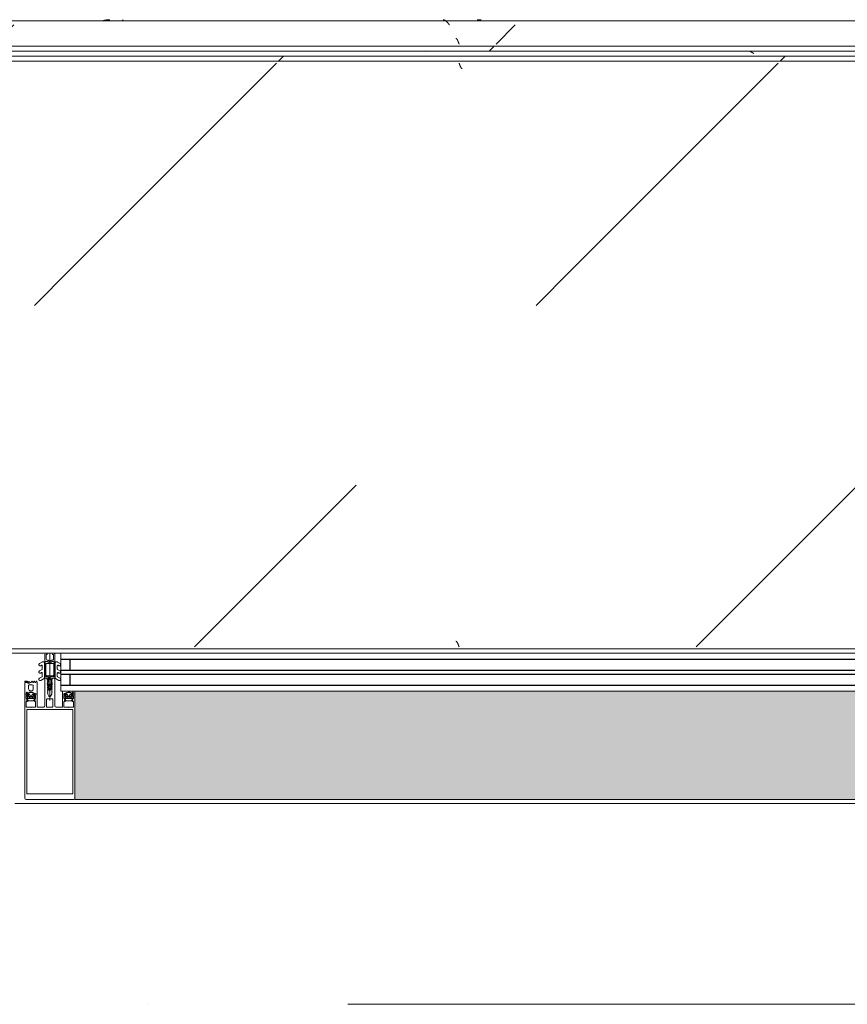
# Model space of a CAD drawing. Header units: millimetres. Extents: x -3267 to 40126, y 29201 to 102288.
# Tile 183 of 256: x 33291 to 34116, y 48319 to 49300. Entities that reach past the tile are written whole.
import ezdxf

# ---------------------------------------------------------------- set-up
doc = ezdxf.new("R2010")
doc.units = ezdxf.units.MM
doc.linetypes.add('4_ Штрихпунктир_ 10 х 2 мм', pattern=[1400, 1000, -200, 0, -200])
for name, color, linetype, lineweight in [('A-DETL-GENF-OTLN', 7, 'Continuous', 9), ('A-GLAZ-CURT-OTLN', 7, 'Continuous', 9), ('A-GLAZ-CWMG-OTLN', 7, 'Continuous', 9), ('A-WALL-____-OTLN', 7, 'Continuous', 9), ('M-EQPM-____-OTLN', 7, 'Continuous', 9), ('S-GRID-____-OTLN', 7, 'Continuous', 9)]:
    doc.layers.add(name, color=color, linetype=linetype, lineweight=lineweight)
pattern_1 = [(225, (-29160, -48450), (1e-13, -1000), [50, -1364.214]), (225, (-29160, -47950), (1e-13, -1000), [50, -1364.214]), (225, (-29660, -47950), (1e-13, -1000), [50, -1364.214]), (225, (-29874.7, -48664.64), (1e-13, -1000), [403.55, -1010.664]), (225, (-29874.7, -48164.64), (1e-13, -1000), [403.55, -1010.664]), (225, (-29374.7, -48664.64), (1e-13, -1000), [403.55, -1010.664]), (225, (-29374.7, -48164.64), (1e-13, -1000), [453.55, -960.664])]
pattern_2 = [(225, (-29960, -48450), (1e-13, -1000), [50, -1364.214]), (225, (-29960, -47950), (1e-13, -1000), [50, -1364.214]), (225, (-30460, -47950), (1e-13, -1000), [50, -1364.214]), (225, (-30674.7, -48664.64), (1e-13, -1000), [403.55, -1010.664]), (225, (-30674.7, -48164.64), (1e-13, -1000), [403.55, -1010.664]), (225, (-30174.7, -48664.64), (1e-13, -1000), [403.55, -1010.664]), (225, (-30174.7, -48164.64), (1e-13, -1000), [453.55, -960.664])]

# ---------------------------------------------------------------- blocks, each defined once
blk = doc.blocks.new('FP_162-ВКК_02_К1_З_ЭОМ_кабель_')
at = {"layer": 'M-EQPM-____-OTLN', "color": 253, "true_color": 0xaaaaaa}
for p, q in [((1600, 630.11), (0, 630.11)), ((687.39, 630.01), (687.58, 630.08)), ((687.58, 630.08), (687.78, 630.14)), ((687.78, 630.14), (687.97, 630.2)), ((687.97, 630.2), (688.17, 630.25)), ((688.17, 630.25), (688.36, 630.31)), ((688.36, 630.31), (688.56, 630.37)), ((688.56, 630.37), (688.75, 630.42)), ((688.75, 630.42), (688.95, 630.47)), ((688.95, 630.47), (689.14, 630.52)), ((689.14, 630.52), (689.33, 630.57)), ((689.33, 630.57), (689.53, 630.62)), ((689.53, 630.62), (689.72, 630.67)), ((689.72, 630.67), (689.92, 630.71)), ((689.92, 630.71), (690.11, 630.75)), ((690.11, 630.75), (690.31, 630.8)), ((690.31, 630.8), (690.5, 630.84)), ((690.5, 630.84), (690.7, 630.87)), ((690.7, 630.87), (690.89, 630.91)), ((690.89, 630.91), (691.09, 630.95)), ((691.09, 630.95), (691.28, 630.98)), ((691.28, 630.98), (691.47, 631.01)), ((691.47, 631.01), (691.67, 631.04)), ((691.67, 631.04), (691.86, 631.07)), ((691.86, 631.07), (692.06, 631.09)), ((692.06, 631.09), (692.25, 631.12)), ((692.25, 631.12), (692.45, 631.14)), ((692.45, 631.14), (692.64, 631.16)), ((692.64, 631.16), (692.84, 631.18)), ((692.84, 631.18), (693.03, 631.2)), ((693.03, 631.2), (693.22, 631.21)), ((693.22, 631.21), (693.42, 631.23)), ((693.42, 631.23), (693.61, 631.24)), ((693.61, 631.24), (693.81, 631.25)), ((693.81, 631.25), (694, 631.26)), ((694, 631.26), (694.2, 631.27)), ((694.2, 631.27), (694.39, 631.27)), ((694.39, 631.27), (694.59, 631.27)), ((694.59, 631.27), (694.78, 631.28)), ((707.24, 629.96), (707.31, 630.14)), ((707.31, 630.14), (707.39, 630.31)), ((707.39, 630.31), (707.46, 630.47)), ((707.46, 630.47), (707.53, 630.61)), ((707.53, 630.61), (707.6, 630.74)), ((707.6, 630.74), (707.67, 630.85)), ((707.67, 630.85), (707.75, 630.96)), ((707.75, 630.96), (707.82, 631.05)), ((707.82, 631.05), (707.89, 631.12)), ((707.89, 631.12), (707.96, 631.18)), ((707.96, 631.18), (708.03, 631.23)), ((708.03, 631.23), (708.11, 631.26)), ((708.11, 631.26), (708.18, 631.27)), ((1060.88, 631.22), (1061.41, 631.24)), ((1061.41, 631.24), (1061.93, 631.25)), ((1061.93, 631.25), (1062.46, 631.25)), ((1062.46, 631.25), (1062.98, 631.26)), ((1062.98, 631.26), (1063.51, 631.27)), ((1063.51, 631.27), (1064.03, 631.27)), ((1064.03, 631.27), (1064.56, 631.27)), ((1064.56, 631.27), (1065.08, 631.28))]:
    blk.add_line(p, q, dxfattribs=at)
blk = doc.blocks.new('ПР_Крышка пояса - Тип 1-V161-ВКК_02_К1_З_ЭОМ_кабель_')
at = {"layer": 'M-EQPM-____-OTLN', "true_color": 0xaaaaaa}
h = blk.add_hatch(dxfattribs=at)
h.set_pattern_fill('FP_77', color=253, style=0, pattern_type=2)
h.set_pattern_definition([(49.884, (-30960.03, -48548.16), (364.3687, -31.7445), [38.008, -418.089]), (355.02, (-30960.03, -48548.16), (-70.482, 380.541), [30.479, -335.27]), (100.494, (-30929.66, -48550.8), (293.8805, 348.7952), [32.251, -354.762]), (46.066, (-30960.03, -48447), (542.1585, -83.7385), [57.028, -627.304]), (96.663, (-30914.85, -48453.96), (474.8067, 492.817), [48.373, -532.101]), (351.22, (-30960, -48447), (474.808, 492.816), [45.716, -502.871]), (20.921, (-30909.22, -48472.28), (303.228, -203.6887), [38.08, -418.879]), (326.109, (-30909.22, -48472.28), (123.607, 366.8593), [30.441, -334.849]), (71.38, (-30883.96, -48489.25), (426.8337, 163.171), [32.26, -354.863]), (37.386, (-30960.03, -48548.16), (6.17705, 168.41407), [16.738, -313.973, 16.738, -659.14]), (37.386, (-30960.03, -48548.16), (6.17705, 168.41407), [-347.45, -323.103, 16.738, -319.299]), (7.469, (-30960.03, -48548.16), (133.6414, 199.535), [16.763, -177.28, 16.763, -435.072]), (7.469, (-30960.03, -48548.16), (133.6414, 199.535), [-210.805, -306.811, 16.763, -111.498]), (327.607, (-31073.31, -48548.16), (271.1815, -11.41097), [16.744, -110.105, 16.744, -904.182]), (327.607, (-31073.31, -48548.16), (271.1815, -11.41097), [-143.593, -379.026, 16.744, -508.412]), (317.618, (-31124.1, -48548.16), (296.2585, 50.6452), [16.733, -148.058, 16.733, -618.597]), (317.618, (-31124.1, -48548.16), (296.2585, 50.6452), [-181.523, -245.918, 16.733, -355.947])])
h.paths.add_polyline_path([(1465.41, 595), (1600, 595), (1600, 600), (0, 600), (84.49, 595), (1315.13, 595)])
h.paths.add_polyline_path([(35.28, 595), (0, 597.49), (0, 595)])
at = {"layer": 'M-EQPM-____-OTLN', "color": 253, "true_color": 0xaaaaaa}
blk.add_blockref('FP_162-ВКК_02_К1_З_ЭОМ_кабель_', (0, 0), dxfattribs=at)
blk = doc.blocks.new('АРФ_Витраж_Остекление - SI_38mm_TripGlz-5841025-ВКК_02_К1_З_ЭОМ_кабель_')
at = {"layer": 'A-GLAZ-CURT-OTLN', "color": 253, "true_color": 0xaaaaaa}
for p, q in [((-799, 0), (-799, -38)), ((-799, -38), (799, -38))]:
    blk.add_line(p, q, dxfattribs=at)
at = {"layer": 'A-GLAZ-CURT-OTLN', "color": 253, "lineweight": 25, "true_color": 0xaaaaaa}
for p, q in [((-799, -6), (799, -6)), ((-790, -6), (-790, -17)), ((-799, -17), (799, -17)), ((-799, -21), (799, -21)), ((-790, -21), (-790, -32)), ((-799, -32), (799, -32))]:
    blk.add_line(p, q, dxfattribs=at)
blk = doc.blocks.new('Rectangular Mullion - FWS-50-HI_Mull_CovCap-20mm_Mull-105mm_zoloto-5860221-ВКК_02_К1_З_ЭОМ_кабель_')
at = {"layer": 'A-GLAZ-CWMG-OTLN', "true_color": 0xf8f3e1}
blk.add_hatch(color=7, dxfattribs=at).paths.add_polyline_path([(33026.55, 48804), (33190.02, 48804), (33190.02, 48912), (31620.02, 48912), (31620.02, 48804), (32725.99, 48804)])
at = {"layer": 'A-GLAZ-CWMG-OTLN', "color": 253, "true_color": 0xaaaaaa}
blk.add_line((31620.02, 48804), (33190.02, 48804), dxfattribs=at)
blk = doc.blocks.new('Rectangular Mullion - HI_CovCap-20mm_Mull-105mm-V275-ВКК_02_К1_З_ЭОМ_кабель_')
at = {"layer": 'A-DETL-GENF-OTLN', "color": 253, "true_color": 0xaaaaaa}
for p, q in [((-25, 144.5), (-25, 130.68)), ((23.5, 146), (-23.5, 146)), ((25, 130.68), (25, 144.5)), ((-25, 136), (-25, 59.4)), ((-22.9, 135.44), (-22.9, 59.4)), ((22.9, 136), (22.9, 59.4)), ((25, 136), (25, 59.4)), ((-12.6, 53.5), (-12.6, 41.4)), ((-5, 25.5), (-5, 52.5)), ((-3.2, 46.1), (-3.2, 53.5)), ((-2.7, 54), (2.7, 54)), ((3.2, 53.5), (3.2, 46.1)), ((5, 52.5), (5, 25.5)), ((12.6, 41.4), (12.6, 53.5)), ((-22.3, 40.8), (-22.9, 40.8)), ((-22.9, 40.2), (-21.62, 40.2)), ((-21.76, 44.51), (-22.58, 43.54)), ((-22.27, 39.59), (-22.55, 39.1)), ((-22.24, 46.35), (-21.18, 47.41)), ((-21.2, 42.9), (-21.2, 41.7)), ((-21.07, 39.62), (-21.08, 39.77)), ((-19.5, 43.4), (-20.7, 43.4)), ((-20.7, 41.2), (-20.42, 41.2)), ((-20.48, 39.51), (-20.66, 39.4)), ((-20.47, 47.7), (-17.13, 47.7)), ((-20.16, 41.35), (-19.24, 42.95)), ((-19.97, 39.2), (-20.02, 39.33)), ((-17.65, 44), (-19.95, 44)), ((-18.36, 42.95), (-17.44, 41.35)), ((-16.9, 43.4), (-18.1, 43.4)), ((-17.56, 39.21), (-17.67, 39.31)), ((-17.18, 41.2), (-16.9, 41.2)), ((-17.02, 39.56), (-17.07, 39.36)), ((-16.46, 39.68), (-16.59, 39.75)), ((-16.42, 47.41), (-15.36, 46.35)), ((-16.4, 41.7), (-16.4, 42.9)), ((-15.02, 43.54), (-15.84, 44.51)), ((-14.64, 40.8), (-15.29, 40.8)), ((2.7, 45.6), (-2.7, 45.6)), ((0, 47.27), (0, 0)), ((14.64, 40.8), (15.29, 40.8)), ((15.02, 43.54), (15.84, 44.51)), ((15.36, 46.35), (16.42, 47.41)), ((16.4, 41.7), (16.4, 42.9)), ((16.46, 39.68), (16.59, 39.75)), ((16.9, 43.4), (18.1, 43.4)), ((17.18, 41.2), (16.9, 41.2)), ((17.02, 39.56), (17.07, 39.36)), ((17.13, 47.7), (20.47, 47.7)), ((18.36, 42.95), (17.44, 41.35)), ((17.56, 39.21), (17.67, 39.31)), ((17.65, 44), (19.95, 44)), ((20.16, 41.35), (19.24, 42.95)), ((19.5, 43.4), (20.7, 43.4)), ((19.97, 39.2), (20.02, 39.33)), ((20.7, 41.2), (20.42, 41.2)), ((20.48, 39.51), (20.66, 39.4)), ((21.07, 39.62), (21.08, 39.77)), ((21.18, 47.41), (22.24, 46.35)), ((21.2, 42.9), (21.2, 41.7)), ((22.9, 40.2), (21.62, 40.2)), ((21.76, 44.51), (22.58, 43.54)), ((22.27, 39.59), (22.55, 39.1)), ((22.3, 40.8), (22.9, 40.8)), ((-23.1, 29.29), (-20.89, 30.27)), ((-21.2, 32.6), (-21.2, 35.6)), ((-17.4, 31.6), (-20.2, 31.6)), ((-19.33, 39.22), (-19.48, 39.08)), ((-19.2, 37.6), (-18.4, 37.6)), ((-18.77, 39.04), (-18.85, 39.17)), ((-18.16, 39.23), (-18.26, 39.06)), ((-16.4, 35.6), (-16.4, 32.6)), ((-2.24, 31), (-2.45, 30.87)), ((-2.45, 30.53), (-2.25, 30.41)), ((-1.89, 34.49), (-2.1, 32.75)), ((-0.87, 36.5), (-1.7, 35.06)), ((-1.33, 33.68), (-1.33, 33.78)), ((-1.25, 31.1), (0.74, 31.1)), ((-1.12, 34.47), (-0.43, 35.65)), ((-0.6, 32.5), (-0.6, 32.42)), ((0.84, 33), (-0.1, 33)), ((0.43, 35.65), (1.12, 34.47)), ((0.6, 32.3), (0.93, 32.3)), ((1.02, 31.78), (0.74, 32.06)), ((1.7, 35.06), (0.87, 36.5)), ((1.33, 33.78), (1.33, 33.68)), ((2.1, 32.75), (1.89, 34.49)), ((2.45, 30.87), (2.24, 31)), ((2.25, 30.41), (2.45, 30.53)), ((18.16, 39.23), (18.26, 39.06)), ((18.77, 39.04), (18.85, 39.17)), ((19.33, 39.22), (19.48, 39.08)), ((-24.8, 29.2), (-23.51, 29.2)), ((-24.76, 28.3), (-24.76, 28.2)), ((-24.56, 28), (-23.89, 28)), ((-23.55, 28.9), (-24.16, 28.9)), ((-18.43, 28.95), (-17.96, 28.15)), ((-17.44, 28.15), (-16.96, 28.99)), ((-16.25, 28.99), (-15.76, 28.15)), ((-15.24, 28.15), (-14.75, 28.99)), ((-14.04, 28.99), (-13.55, 28.15)), ((-7.75, 23.52), (-10.33, 25.01)), ((-9.07, 27.17), (-5.65, 25.19)), ((-9.07, 19.88), (-8.25, 19.41)), ((-7.5, 19.84), (-7.5, 23.08)), ((-5.4, 9.3), (-5.4, 24.76)), ((-3.5, 25), (-4.5, 25)), ((-3.9, 22), (-3.9, 11)), ((-3.4, 22.5), (3.4, 22.5)), ((-3.3, 23.5), (-1.9, 23.5)), ((-1.7, 23.7), (-1.7, 24.9)), ((-1.4, 24.49), (-1.4, 23.99)), ((-1.1, 23.82), (-0.5, 24.17)), ((0.3, 26.2), (-1.09, 26.2)), ((0.43, 25), (0.2, 25)), ((0.34, 25.28), (0.58, 25.52)), ((0.5, 24.17), (1.42, 23.63)), ((1.92, 23.5), (3.3, 23.5)), ((4.5, 25), (3.5, 25)), ((3.9, 11), (3.9, 22)), ((4.3, 22.5), (4.3, 9.4)), ((5.4, 24.76), (5.4, 9.3)), ((5.65, 25.19), (9.07, 27.17)), ((7.5, 23.08), (7.5, 19.84)), ((10.33, 25.01), (7.75, 23.52)), ((8.25, 19.41), (9.07, 19.88)), ((-7.75, 16.23), (-10.41, 17.77)), ((-7.62, 8.87), (-10.41, 10.48)), ((-9.07, 12.6), (-8.25, 12.12)), ((-7.5, 12.55), (-7.5, 15.8)), ((3.4, 10.5), (-3.4, 10.5)), ((7.5, 15.8), (7.5, 12.55)), ((10.41, 10.48), (7.62, 8.87)), ((10.41, 17.77), (7.75, 16.23)), ((8.25, 12.12), (9.07, 12.6)), ((-5.9, 8.8), (-7.37, 8.8)), ((-5, 1), (-5, 6.7)), ((-2.71, 8.4), (-4.02, 8.4)), ((-3.7, 1.7), (-3.7, 6)), ((-2.7, 7), (-2.13, 7)), ((-1.7, 9), (-2, 8.69)), ((-1.42, 7.29), (-0.71, 8.01)), ((0.71, 8.01), (1.42, 7.29)), ((2, 8.69), (1.7, 9)), ((2.13, 7), (2.7, 7)), ((3.3, 8.4), (2.71, 8.4)), ((3.7, 6), (3.7, 1.7)), ((7.37, 8.8), (5.9, 8.8))]:
    blk.add_line(p, q, dxfattribs=at)
at = {"layer": 'A-DETL-GENF-OTLN', "color": 253, "true_color": 0xaaaaaa, "flags": 128}
for points in [[(22.9, 130.68), (22.9, 140.2), (-22.9, 140.2), (-22.9, 130.68)], [(-19.05, 45.1), (-23.5, 45.1), (-23.5, 42.4), (-22.3, 42.4), (-22.3, 41.8), (-23.1, 41), (-25, 41), (-25, 57.79), (-25, 61)], [(22.9, 61), (22.9, 57.79), (22.9, 56.3), (11.2, 56.3), (-11.2, 56.3), (-22.9, 56.3), (-22.9, 57.79), (-22.9, 61)], [(25, 61), (25, 57.79), (25, 41), (23.1, 41), (22.3, 41.8), (22.3, 42.4), (23.5, 42.4), (23.5, 45.1), (19.05, 45.1)], [(-19.05, 54), (-23.5, 54), (-23.5, 48.3), (-22.3, 48.3), (-22.3, 47.7), (-22.95, 47.05)], [(-14.65, 47.05), (-15.3, 47.7), (-15.3, 48.3), (-14.1, 48.3), (-14.1, 54), (-18.55, 54)], [(-6.5, 54), (-11.2, 54), (-12.1, 54)], [(12.1, 54), (11.2, 54), (6.5, 54)], [(18.55, 54), (14.1, 54), (14.1, 48.3), (15.3, 48.3), (15.3, 47.7), (14.65, 47.05)], [(22.95, 47.05), (22.3, 47.7), (22.3, 48.3), (23.5, 48.3), (23.5, 54), (19.05, 54)], [(-23.5, 40.8), (-25, 40.8), (-25, 29.4)], [(-22.5, 43.09), (-22, 42.8), (-22, 42.67)], [(-13.1, 40.9), (-14.4, 40.9), (-15.3, 41.8), (-15.3, 42.4), (-14.1, 42.4), (-14.1, 45.1), (-18.55, 45.1)], [(-16.05, 40.2), (-14.75, 40.1), (-16.02, 40.1), (-16.02, 39.94)], [(-15.6, 42.67), (-15.6, 42.8), (-15.1, 43.09)], [(-13.03, 28.15), (-12.6, 28.9), (-12.6, 40.8), (-13.95, 40.8)], [(-0.87, 42.8), (-2, 40.84), (-2, 39.84), (-2.5, 39.55), (-2, 39.26), (-2, 38.04), (-2.5, 37.75), (-2, 37.46), (-2, 36.24), (-2.5, 35.95), (-2, 35.66), (-2, 34.44), (-2.5, 34.15), (-2, 33.86), (-2, 32.64), (-2.5, 32.35), (-2, 32.06), (-2, 30.84), (-2.5, 30.55), (-2, 30.26), (-2, 29.04), (-2.5, 28.75), (-2, 28.46), (-2, 27.24), (-2.5, 26.95), (-2.5, 26)], [(2.5, 26), (2, 26.29), (2, 27.51), (2.5, 27.8), (2, 28.09), (2, 29.31), (2.5, 29.6), (2, 29.89), (2, 31.11), (2.5, 31.4), (2, 31.69), (2, 32.91), (2.5, 33.2), (2, 33.49), (2, 34.71), (2.5, 35), (2, 35.29), (2, 36.51), (2.5, 36.8), (2, 37.09), (2, 38.31), (2.5, 38.6), (2, 38.89), (2, 40.84), (0.87, 42.8)], [(12.6, 38), (12.6, 40.8), (13.95, 40.8)], [(18.55, 45.1), (14.1, 45.1), (14.1, 42.4), (15.3, 42.4), (15.3, 41.8), (14.4, 40.9), (13.1, 40.9)], [(16.05, 40.2), (14.75, 40.1), (16.02, 40.1), (16.02, 39.94)], [(15.6, 42.67), (15.6, 42.8), (15.1, 43.09)], [(22.5, 43.09), (22, 42.8), (22, 42.67)], [(23.5, 40.8), (25, 40.8), (25, 38)], [(-0.35, 31.99), (0.1, 31.73), (-1.23, 31.6)], [(0.4, 31.8), (0.4, 31.9), (0.4, 32.1)], [(-3.41, 25), (-5, 25), (-5, 9.1)], [(-4.51, 8.95), (-4.3, 11), (-4.3, 22.5)], [(-1.55, 25.25), (-1.17, 25.64), (-0.2, 25.7), (-0.42, 25.6), (-1.25, 24.85)], [(-0.1, 25.3), (-0.1, 25.4), (0, 25.42)], [(5, 1), (5, 25), (3.41, 25)], [(-2.65, 1), (-2.65, 1.4), (-3.4, 1.4)], [(3.4, 1.4), (2.65, 1.4), (2.65, 1)]]:
    blk.add_lwpolyline(points, dxfattribs=at)
blk.add_lwpolyline([(0, 37), (0, 35.9)], close=True, dxfattribs=at)
at = {"layer": 'A-DETL-GENF-OTLN', "color": 253, "true_color": 0xaaaaaa}
for centre, radius, start, end in [((-23.5, 144.5), 1.5, 90, 180), ((23.5, 144.5), 1.5, 360, 90), ((-18.8, 53.94), 0.256, 12.68038, 167.31962), ((-12.1, 53.5), 0.5, 90, 180), ((-6.5, 52.5), 1.5, 360, 90), ((-2.7, 53.5), 0.5, 90, 180), ((2.7, 53.5), 0.5, 0, 90), ((6.5, 52.5), 1.5, 90, 180), ((12.1, 53.5), 0.5, 0, 90), ((18.8, 53.94), 0.256, 12.68038, 167.31962), ((-22.9, 39.55), 0.65, 90, 270), ((-23.2, 40.8), 0.3, 180, 0), ((-22.59, 46.7), 0.5, 135, 315), ((-22.35, 43.35), 0.3, 140.01031, 239.99507), ((-22.3, 41.1), 0.3, 270.90521, 359.98148), ((-21.41, 39.09), 1, 90.82716, 149.99773), ((-18.96, 41.89), 3.14, 165.49788, 194.50212), ((-21.15, 44), 0.8, 22.61561, 140.00332), ((-21.62, 39.7), 0.5, 54.92212, 90), ((-21.42, 39.75), 0.339, 3.00251, 90.82171), ((-18.8, 43.71), 4.4, 234.92212, 305.84121), ((-20.7, 42.9), 0.5, 89.98992, 180.01008), ((-20.7, 41.7), 0.5, 179.98974, 270.01026), ((-20.47, 46.7), 1, 90, 135), ((-20.8, 39.64), 0.272, 183.0147, 299.98901), ((-20.32, 39.23), 0.316, 18.00331, 119.99297), ((-20.42, 41.5), 0.3, 269.98791, 330.00644), ((-19.95, 44.5), 0.5, 202.62239, 269.99966), ((-19.5, 43.1), 0.3, 329.99756, 90.00642), ((-19.11, 38.99), 0.316, 32.98956, 135.00901), ((-18.8, 45.04), 0.256, 12.68038, 167.31962), ((-18.1, 43.1), 0.3, 89.99872, 209.99731), ((-17.88, 39.07), 0.316, 48.00262, 149.99741), ((-17.65, 44.5), 0.5, 269.99881, 337.37914), ((-17.36, 39.43), 0.3, 227.99716, 345.00452), ((-17.18, 41.5), 0.3, 209.995, 270.01065), ((-16.45, 44), 0.8, 40.00306, 157.37723), ((-17.13, 46.7), 1, 45, 90), ((-16.73, 39.48), 0.3, 63.00317, 164.99853), ((-16.9, 42.9), 0.5, 0.00918, 89.99082), ((-16.9, 41.7), 0.5, 270.00904, 359.99096), ((-16.32, 39.94), 0.3, 243.00899, 359.98883), ((-16.05, 39.9), 0.3, 90, 125.84121), ((-18.64, 41.89), 3.14, 346.80247, 14.483), ((-15.29, 41.1), 0.3, 166.80247, 270), ((-15.01, 46.7), 0.5, 225, 45), ((-15.25, 43.35), 0.3, 299.99829, 40.01132), ((-14.83, 40.53), 0.33, 270.00002, 54.90994), ((-14.75, 40.6), 0.5, 269.99115, 352.82633), ((-13.95, 40.5), 0.3, 90.00299, 172.8115), ((-13.1, 41.4), 0.5, 270, 0), ((-2.7, 46.1), 0.5, 180, 270), ((0, 42.3), 1, 30, 150), ((2.7, 46.1), 0.5, 270, 0), ((13.1, 41.4), 0.5, 180, 270), ((13.95, 40.5), 0.3, 7.1885, 89.99701), ((14.75, 40.6), 0.5, 187.17367, 270.00885), ((14.83, 40.53), 0.33, 125.09006, 269.99998), ((15.01, 46.7), 0.5, 135, 315), ((15.25, 43.35), 0.3, 139.98868, 240.00171), ((15.29, 41.1), 0.3, 270, 13.19753), ((18.64, 41.89), 3.14, 165.517, 193.19753), ((16.45, 44), 0.8, 22.62277, 139.99694), ((16.32, 39.94), 0.3, 180.01117, 296.99101), ((16.05, 39.9), 0.3, 54.15879, 90), ((18.8, 43.71), 4.4, 234.15879, 305.07788), ((16.9, 42.9), 0.5, 90.00918, 179.99082), ((16.9, 41.7), 0.5, 180.00904, 269.99096), ((17.13, 46.7), 1, 90, 135), ((16.73, 39.48), 0.3, 15.00147, 116.99683), ((17.36, 39.43), 0.3, 194.99548, 312.00284), ((17.18, 41.5), 0.3, 269.98935, 330.005), ((17.65, 44.5), 0.5, 202.62086, 270.00119), ((17.88, 39.07), 0.316, 30.00259, 131.99738), ((18.1, 43.1), 0.3, 330.00269, 90.00128), ((18.8, 45.04), 0.256, 12.68038, 167.31962), ((19.11, 38.99), 0.316, 44.99099, 147.01044), ((19.5, 43.1), 0.3, 89.99358, 210.00244), ((19.95, 44.5), 0.5, 270.00034, 337.37761), ((20.32, 39.23), 0.316, 60.00703, 161.99669), ((20.42, 41.5), 0.3, 209.99356, 270.01209), ((21.15, 44), 0.8, 39.99668, 157.38439), ((20.47, 46.7), 1, 45, 90), ((20.8, 39.64), 0.272, 240.01099, 356.9853), ((20.7, 42.9), 0.5, 359.98992, 90.01008), ((20.7, 41.7), 0.5, 269.98974, 0.01026), ((21.42, 39.75), 0.339, 89.17829, 176.99749), ((21.62, 39.7), 0.5, 90, 125.07788), ((21.41, 39.09), 1, 30.00227, 89.17284), ((18.96, 41.89), 3.14, 345.49788, 14.50212), ((22.3, 41.1), 0.3, 180.01852, 269.09479), ((22.59, 46.7), 0.5, 225, 45), ((22.35, 43.35), 0.3, 300.00493, 39.98969), ((23.2, 40.8), 0.3, 180, 0), ((22.9, 39.55), 0.65, 270, 90), ((-23.55, 35.2), 6.3, 270.00036, 298.07213), ((-22.9, 39.3), 0.4, 269.99999, 330.00626), ((-19.2, 35.6), 2, 89.99744, 180.00256), ((-20.2, 32.6), 1, 179.99283, 270.00717), ((-20.75, 29.95), 0.35, 298.07479, 113.99842), ((-19.69, 39.29), 0.3, 197.9991, 314.99946), ((-18.52, 39.21), 0.3, 213.00146, 329.99975), ((-18.4, 35.6), 2, 0.00207, 89.99793), ((-17.4, 32.6), 1, 270.00127, 359.99873), ((-2.35, 30.7), 0.2, 120, 240), ((17.75, 30.31), 20, 179.72362, 190.22002), ((17.75, 30.31), 20, 173, 178.04971), ((-0.4, 34.31), 1.5, 150, 173), ((-1.25, 30.9), 0.2, 90, 179.3132), ((46.55, 30.33), 48, 179.3132, 184.71248), ((46.55, 30.33), 48, 176, 178.23414), ((-1.23, 31.8), 0.2, 178.23414, 270), ((0.27, 33.67), 1.6, 150, 176), ((0, 36), 1, 90.02865, 150), ((-0.1, 32.5), 0.5, 90, 180), ((-0.1, 32.42), 0.5, 180, 240), ((0, 35.4), 0.5, 90.0573, 150), ((0, 36), 1, 30, 89.97135), ((0, 35.4), 0.5, 30, 89.9427), ((0.2, 31.9), 0.2, 240, 0), ((0.2, 31.8), 0.2, 270, 0), ((0.6, 32.1), 0.2, 90, 180), ((0.6, 31.92), 0.2, 45, 180), ((0.74, 31.5), 0.4, 270, 45), ((0.84, 33.5), 0.5, 270, 3.83017), ((0.93, 31.8), 0.5, 1.77701, 90), ((-0.27, 33.67), 1.6, 4, 30), ((-46.55, 30.33), 48, 354.4962, 1.77701), ((-46.55, 30.33), 48, 3.83017, 4), ((0.4, 34.31), 1.5, 7, 30), ((-17.75, 30.31), 20, 349.77998, 0.27638), ((-17.75, 30.31), 20, 1.95029, 7), ((2.35, 30.7), 0.2, 300, 60), ((18.52, 39.21), 0.3, 210.00025, 326.99854), ((19.69, 39.29), 0.3, 225.00054, 342.0009), ((22.9, 39.3), 0.4, 209.99374, 270.00001), ((-24.8, 29.4), 0.2, 180.00831, 269.99607), ((-24.16, 28.3), 0.6, 89.98982, 180.01236), ((-24.56, 28.2), 0.2, 179.96202, 270.02268), ((-23.89, 38.7), 10.7, 270.00064, 296.66019), ((-23.51, 30.2), 1, 270.00453, 293.99379), ((-18.86, 28.68), 0.51, 31.80694, 116.66143), ((-17.7, 28.3), 0.3, 209.9964, 330.0036), ((-16.6, 28.79), 0.41, 29.9985, 150.0015), ((-15.5, 28.3), 0.3, 209.9964, 330.0036), ((-14.4, 28.79), 0.41, 30.00523, 149.99477), ((-13.29, 28.3), 0.3, 209.9964, 330.0036), ((-9.68, 26.13), 1.3, 154.41173, 240), ((-9.72, 26.04), 1.3, 60, 150), ((-9.72, 18.76), 1.3, 60, 150), ((-8, 19.84), 0.5, 240, 0), ((-8, 23.08), 0.5, 360, 60), ((-5.9, 24.76), 0.5, 360, 60), ((-4.5, 25.5), 0.5, 180, 270), ((-3.3, 22.5), 1, 90, 180), ((-3.4, 22), 0.5, 90, 180), ((-3.5, 26), 1, 270, 0), ((-3.41, 26.5), 1.5, 270, 10.22002), ((-1.9, 23.7), 0.2, 270, 0), ((-1.2, 24.9), 0.5, 135, 180), ((-0.9, 24.49), 0.5, 135, 180), ((-1.2, 23.99), 0.2, 180, 300), ((-1.09, 26.4), 0.2, 184.71248, 270), ((-1.02, 25.5), 0.2, 90, 135), ((-0.42, 25.4), 0.2, 90, 135), ((0, 23.3), 1, 60, 120), ((-0.3, 25.4), 0.2, 360, 90), ((-0.2, 25.5), 0.2, 360, 90), ((0.2, 25.3), 0.3, 180, 270), ((0.2, 25.42), 0.2, 180, 315), ((0.3, 25.8), 0.4, 315, 90), ((0.43, 25.8), 0.8, 270, 354.4962), ((1.92, 24.5), 1, 240, 270), ((3.41, 26.5), 1.5, 169.77998, 270), ((3.5, 26), 1, 180, 270), ((3.3, 22.5), 1, 360, 90), ((3.4, 22), 0.5, 360, 90), ((4.5, 25.5), 0.5, 270, 360), ((5.9, 24.76), 0.5, 120, 180), ((8, 23.08), 0.5, 120, 180), ((8, 19.84), 0.5, 180, 300), ((9.72, 26.04), 1.3, 30, 120), ((9.72, 18.76), 1.3, 30, 120), ((9.68, 26.13), 1.3, 300, 25.58827), ((-9.81, 18.81), 1.2, 150, 240), ((-9.81, 11.52), 1.2, 150, 240), ((-9.72, 11.47), 1.3, 60, 150), ((-8, 12.55), 0.5, 240, 0), ((-8, 15.8), 0.5, 360, 60), ((-3.4, 11), 0.5, 180, 270), ((3.4, 11), 0.5, 270, 0), ((8, 15.8), 0.5, 120, 180), ((8, 12.55), 0.5, 180, 300), ((9.72, 11.47), 1.3, 30, 120), ((9.81, 18.81), 1.2, 300, 30), ((9.81, 11.52), 1.2, 300, 30), ((-7.37, 9.3), 0.5, 240, 270), ((-5.9, 9.3), 0.5, 270, 0), ((-4, 9.1), 1, 180, 216.8699), ((-4, 6.7), 1, 143.1301, 180), ((-4, 1), 1, 180, 270), ((-5.6, 7.9), 1, 323.1301, 36.8699), ((-4.02, 8.9), 0.5, 174, 270), ((-2.7, 6), 1, 90, 180), ((-3.4, 1.7), 0.3, 180, 270), ((-3.65, 1), 1, 270, 0), ((-2.71, 9.4), 1, 270, 315), ((-2.13, 8), 1, 270, 315), ((0, 7.3), 2.4, 45, 135), ((0, 7.3), 1, 45, 135), ((2.13, 8), 1, 225, 270), ((2.71, 9.4), 1, 225, 270), ((3.65, 1), 1, 180, 270), ((2.7, 6), 1, 360, 90), ((3.3, 9.4), 1, 270, 0), ((3.4, 1.7), 0.3, 270, 0), ((4, 1), 1, 270, 0), ((5.9, 9.3), 0.5, 180, 270), ((7.37, 9.3), 0.5, 270, 300)]:
    blk.add_arc(centre, radius, start, end, dxfattribs=at)
blk = doc.blocks.new('FP_666-ВКК_02_К1_З_ЭОМ_кабель_')
at = {"layer": 'M-EQPM-____-OTLN', "color": 7, "true_color": 0xffffff}
for p, q in [((1843.06, 587.86), (1843.01, 588)), ((1843.11, 587.73), (1843.06, 587.86)), ((1843.15, 587.59), (1843.11, 587.73)), ((1843.2, 587.46), (1843.15, 587.59)), ((1843.25, 587.33), (1843.2, 587.46)), ((1843.3, 587.19), (1843.25, 587.33)), ((1843.35, 587.06), (1843.3, 587.19)), ((1843.4, 586.92), (1843.35, 587.06)), ((1843.45, 586.79), (1843.4, 586.92)), ((1843.5, 586.66), (1843.45, 586.79)), ((1843.55, 586.53), (1843.5, 586.66)), ((1843.6, 586.4), (1843.55, 586.53)), ((1843.65, 586.27), (1843.6, 586.4)), ((1843.69, 586.14), (1843.65, 586.27)), ((1843.74, 586.02), (1843.69, 586.14)), ((1843.79, 585.89), (1843.74, 586.02)), ((1843.84, 585.77), (1843.79, 585.89)), ((1843.89, 585.64), (1843.84, 585.77)), ((1843.94, 585.52), (1843.89, 585.64)), ((1843.99, 585.4), (1843.94, 585.52)), ((1844.04, 585.28), (1843.99, 585.4)), ((1844.09, 585.17), (1844.04, 585.28)), ((1844.14, 585.05), (1844.09, 585.17)), ((1844.19, 584.94), (1844.14, 585.05)), ((1844.23, 584.82), (1844.19, 584.94)), ((1844.28, 584.72), (1844.23, 584.82)), ((1844.33, 584.61), (1844.28, 584.72)), ((1844.38, 584.5), (1844.33, 584.61)), ((1844.43, 584.4), (1844.38, 584.5)), ((1844.48, 584.3), (1844.43, 584.4)), ((1844.53, 584.2), (1844.48, 584.3)), ((1844.58, 584.1), (1844.53, 584.2)), ((1844.63, 584.01), (1844.58, 584.1)), ((1844.68, 583.91), (1844.63, 584.01)), ((1844.73, 583.82), (1844.68, 583.91)), ((1844.77, 583.74), (1844.73, 583.82)), ((1844.82, 583.65), (1844.77, 583.74)), ((1844.87, 583.57), (1844.82, 583.65)), ((1844.92, 583.49), (1844.87, 583.57)), ((1844.97, 583.42), (1844.92, 583.49)), ((1845.02, 583.34), (1844.97, 583.42)), ((1845.07, 583.27), (1845.02, 583.34)), ((1845.12, 583.2), (1845.07, 583.27)), ((1845.17, 583.14), (1845.12, 583.2)), ((1845.22, 583.07), (1845.17, 583.14)), ((1845.27, 583.02), (1845.22, 583.07)), ((1845.31, 582.96), (1845.27, 583.02)), ((1845.36, 582.91), (1845.31, 582.96)), ((1845.41, 582.86), (1845.36, 582.91)), ((1845.46, 582.81), (1845.41, 582.86)), ((1845.51, 582.76), (1845.46, 582.81)), ((1845.56, 582.72), (1845.51, 582.76)), ((1845.61, 582.69), (1845.56, 582.72)), ((1845.66, 582.65), (1845.61, 582.69)), ((1845.71, 582.62), (1845.66, 582.65)), ((1845.76, 582.59), (1845.71, 582.62)), ((1845.81, 582.57), (1845.76, 582.59)), ((1845.85, 582.55), (1845.81, 582.57)), ((1845.9, 582.53), (1845.85, 582.55)), ((1845.95, 582.51), (1845.9, 582.53)), ((1846, 582.5), (1845.95, 582.51)), ((1846.05, 582.49), (1846, 582.5)), ((1846.1, 582.49), (1846.05, 582.49))]:
    blk.add_line(p, q, dxfattribs=at)
blk = doc.blocks.new('FP_667-ВКК_02_К1_З_ЭОМ_кабель_')
at = {"layer": 'M-EQPM-____-OTLN', "color": 7, "true_color": 0xffffff}
for p, q in [((1839.94, 11.77), (1839.9, 11.77)), ((1839.98, 11.76), (1839.94, 11.77)), ((1840.03, 11.75), (1839.98, 11.76)), ((1840.08, 11.74), (1840.03, 11.75)), ((1840.13, 11.72), (1840.08, 11.74)), ((1840.18, 11.7), (1840.13, 11.72)), ((1840.23, 11.68), (1840.18, 11.7)), ((1840.27, 11.65), (1840.23, 11.68)), ((1840.32, 11.63), (1840.27, 11.65)), ((1840.37, 11.59), (1840.32, 11.63)), ((1840.42, 11.56), (1840.37, 11.59)), ((1840.47, 11.52), (1840.42, 11.56)), ((1840.52, 11.48), (1840.47, 11.52)), ((1840.57, 11.43), (1840.52, 11.48)), ((1840.62, 11.39), (1840.57, 11.43)), ((1840.67, 11.33), (1840.62, 11.39)), ((1840.71, 11.28), (1840.67, 11.33)), ((1840.76, 11.22), (1840.71, 11.28)), ((1840.81, 11.16), (1840.76, 11.22)), ((1840.86, 11.1), (1840.81, 11.16)), ((1840.91, 11.04), (1840.86, 11.1)), ((1840.96, 10.97), (1840.91, 11.04)), ((1841.01, 10.9), (1840.96, 10.97)), ((1841.06, 10.82), (1841.01, 10.9)), ((1841.1, 10.75), (1841.06, 10.82)), ((1841.15, 10.67), (1841.1, 10.75)), ((1841.2, 10.58), (1841.15, 10.67)), ((1841.25, 10.5), (1841.2, 10.58)), ((1841.3, 10.41), (1841.25, 10.5)), ((1841.35, 10.32), (1841.3, 10.41)), ((1841.4, 10.23), (1841.35, 10.32)), ((1841.45, 10.14), (1841.4, 10.23)), ((1841.49, 10.04), (1841.45, 10.14)), ((1841.54, 9.94), (1841.49, 10.04)), ((1841.59, 9.84), (1841.54, 9.94)), ((1841.64, 9.74), (1841.59, 9.84)), ((1841.69, 9.63), (1841.64, 9.74)), ((1841.74, 9.52), (1841.69, 9.63)), ((1841.79, 9.41), (1841.74, 9.52)), ((1841.84, 9.3), (1841.79, 9.41)), ((1841.88, 9.19), (1841.84, 9.3)), ((1841.93, 9.07), (1841.88, 9.19)), ((1841.98, 8.96), (1841.93, 9.07)), ((1842.03, 8.84), (1841.98, 8.96)), ((1842.08, 8.72), (1842.03, 8.84)), ((1842.13, 8.6), (1842.08, 8.72)), ((1842.18, 8.48), (1842.13, 8.6)), ((1842.23, 8.35), (1842.18, 8.48)), ((1842.27, 8.23), (1842.23, 8.35)), ((1842.32, 8.1), (1842.27, 8.23)), ((1842.37, 7.98), (1842.32, 8.1)), ((1842.42, 7.85), (1842.37, 7.98)), ((1842.47, 7.72), (1842.42, 7.85)), ((1842.52, 7.59), (1842.47, 7.72)), ((1842.57, 7.46), (1842.52, 7.59)), ((1842.62, 7.33), (1842.57, 7.46)), ((1842.66, 7.19), (1842.62, 7.33)), ((1842.71, 7.06), (1842.66, 7.19)), ((1842.76, 6.93), (1842.71, 7.06)), ((1842.81, 6.79), (1842.76, 6.93)), ((1842.86, 6.66), (1842.81, 6.79)), ((1842.91, 6.53), (1842.86, 6.66)), ((1842.96, 6.39), (1842.91, 6.53)), ((1843.01, 6.26), (1842.96, 6.39))]:
    blk.add_line(p, q, dxfattribs=at)
blk = doc.blocks.new('ПР_Низ пояс - Тип 1-V665-ВКК_02_К1_З_ЭОМ_кабель_')
at = {"layer": 'M-EQPM-____-OTLN', "true_color": 0xffffff}
h = blk.add_hatch(dxfattribs=at)
h.set_pattern_fill('FP_242', style=0, pattern_type=2)
h.set_pattern_definition(pattern_1)
h.paths.add_polyline_path([(2265.41, 590), (2400, 590), (2400, 595), (800, 595), (800, 590), (2115.13, 590)])
h = blk.add_hatch(dxfattribs=at)
h.set_pattern_fill('FP_242', style=0, pattern_type=2)
h.set_pattern_definition(pattern_1)
h.paths.add_polyline_path([(800, 6.26), (2400, 6.26), (2400, 588), (800, 588), (800, 259.23)])
at = {"layer": 'M-EQPM-____-OTLN', "color": 253, "true_color": 0xaaaaaa}
for p, q in [((800, 595), (2400, 595)), ((800, 590), (2400, 590)), ((800, 4.26), (2400, 4.26)), ((800, 0), (2400, 0))]:
    blk.add_line(p, q, dxfattribs=at)
for name in ['FP_666-ВКК_02_К1_З_ЭОМ_кабель_', 'FP_667-ВКК_02_К1_З_ЭОМ_кабель_']:
    blk.add_blockref(name, (0, 0), dxfattribs=at)
blk = doc.blocks.new('FP_669-ВКК_02_К1_З_ЭОМ_кабель_')
at = {"layer": 'M-EQPM-____-OTLN', "color": 7, "true_color": 0xffffff}
for p, q in [((1039.93, 612.51), (1039.89, 612.51)), ((1039.98, 612.5), (1039.93, 612.51)), ((1040.03, 612.49), (1039.98, 612.5)), ((1040.08, 612.48), (1040.03, 612.49)), ((1040.13, 612.46), (1040.08, 612.48)), ((1040.18, 612.44), (1040.13, 612.46)), ((1040.23, 612.41), (1040.18, 612.44)), ((1040.28, 612.39), (1040.23, 612.41)), ((1040.33, 612.36), (1040.28, 612.39)), ((1040.38, 612.32), (1040.33, 612.36)), ((1040.43, 612.28), (1040.38, 612.32)), ((1040.48, 612.24), (1040.43, 612.28)), ((1040.52, 612.2), (1040.48, 612.24)), ((1040.57, 612.15), (1040.52, 612.2)), ((1040.62, 612.1), (1040.57, 612.15)), ((1040.67, 612.05), (1040.62, 612.1)), ((1040.72, 611.99), (1040.67, 612.05)), ((1040.77, 611.94), (1040.72, 611.99)), ((1040.82, 611.87), (1040.77, 611.94)), ((1040.87, 611.81), (1040.82, 611.87)), ((1040.92, 611.74), (1040.87, 611.81)), ((1040.97, 611.67), (1040.92, 611.74)), ((1041.02, 611.6), (1040.97, 611.67)), ((1041.07, 611.52), (1041.02, 611.6)), ((1041.12, 611.44), (1041.07, 611.52)), ((1041.16, 611.36), (1041.12, 611.44)), ((1041.21, 611.27), (1041.16, 611.36)), ((1041.26, 611.19), (1041.21, 611.27)), ((1041.31, 611.1), (1041.26, 611.19)), ((1041.36, 611.01), (1041.31, 611.1)), ((1041.41, 610.91), (1041.36, 611.01)), ((1041.46, 610.81), (1041.41, 610.91)), ((1041.51, 610.71), (1041.46, 610.81)), ((1041.56, 610.61), (1041.51, 610.71)), ((1041.61, 610.51), (1041.56, 610.61)), ((1041.66, 610.4), (1041.61, 610.51)), ((1041.71, 610.3), (1041.66, 610.4)), ((1041.76, 610.19), (1041.71, 610.3)), ((1041.81, 610.07), (1041.76, 610.19)), ((1041.85, 609.96), (1041.81, 610.07)), ((1041.9, 609.84), (1041.85, 609.96)), ((1041.95, 609.73), (1041.9, 609.84)), ((1042, 609.61), (1041.95, 609.73)), ((1042.05, 609.49), (1042, 609.61)), ((1042.1, 609.37), (1042.05, 609.49)), ((1042.15, 609.24), (1042.1, 609.37)), ((1042.2, 609.12), (1042.15, 609.24)), ((1042.25, 608.99), (1042.2, 609.12)), ((1042.3, 608.86), (1042.25, 608.99)), ((1042.35, 608.74), (1042.3, 608.86)), ((1042.4, 608.61), (1042.35, 608.74)), ((1042.45, 608.48), (1042.4, 608.61)), ((1042.5, 608.34), (1042.45, 608.48)), ((1042.54, 608.21), (1042.5, 608.34)), ((1042.59, 608.08), (1042.54, 608.21)), ((1042.64, 607.95), (1042.59, 608.08)), ((1042.69, 607.81), (1042.64, 607.95)), ((1042.74, 607.68), (1042.69, 607.81)), ((1042.79, 607.54), (1042.74, 607.68)), ((1042.84, 607.41), (1042.79, 607.54)), ((1042.89, 607.27), (1042.84, 607.41)), ((1042.94, 607.14), (1042.89, 607.27)), ((1042.99, 607), (1042.94, 607.14))]:
    blk.add_line(p, q, dxfattribs=at)
blk = doc.blocks.new('FP_670-ВКК_02_К1_З_ЭОМ_кабель_')
at = {"layer": 'M-EQPM-____-OTLN', "color": 7, "true_color": 0xffffff}
for p, q in [((1027.4, 631.16), (1027.3, 631.16)), ((1027.5, 631.15), (1027.4, 631.16)), ((1027.59, 631.14), (1027.5, 631.15)), ((1027.69, 631.12), (1027.59, 631.14)), ((1027.79, 631.1), (1027.69, 631.12)), ((1027.89, 631.08), (1027.79, 631.1)), ((1027.98, 631.06), (1027.89, 631.08)), ((1028.08, 631.03), (1027.98, 631.06)), ((1028.18, 631), (1028.08, 631.03)), ((1028.27, 630.96), (1028.18, 631)), ((1028.37, 630.93), (1028.27, 630.96)), ((1028.47, 630.89), (1028.37, 630.93)), ((1028.57, 630.85), (1028.47, 630.89)), ((1028.66, 630.8), (1028.57, 630.85)), ((1028.76, 630.75), (1028.66, 630.8)), ((1028.86, 630.7), (1028.76, 630.75)), ((1028.96, 630.65), (1028.86, 630.7)), ((1029.05, 630.59), (1028.96, 630.65)), ((1029.15, 630.54), (1029.05, 630.59)), ((1029.25, 630.47), (1029.15, 630.54)), ((1029.35, 630.41), (1029.25, 630.47)), ((1029.44, 630.34), (1029.35, 630.41)), ((1029.54, 630.27), (1029.44, 630.34)), ((1029.64, 630.2), (1029.54, 630.27)), ((1029.74, 630.13), (1029.64, 630.2)), ((1029.83, 630.05), (1029.74, 630.13)), ((1029.93, 629.97), (1029.83, 630.05)), ((1030.03, 629.89), (1029.93, 629.97)), ((1030.12, 629.81), (1030.03, 629.89)), ((1030.22, 629.72), (1030.12, 629.81)), ((1030.32, 629.63), (1030.22, 629.72)), ((1030.42, 629.54), (1030.32, 629.63)), ((1030.51, 629.45), (1030.42, 629.54)), ((1030.61, 629.35), (1030.51, 629.45)), ((1030.71, 629.26), (1030.61, 629.35)), ((1030.81, 629.16), (1030.71, 629.26)), ((1030.9, 629.06), (1030.81, 629.16)), ((1031, 628.95), (1030.9, 629.06)), ((1031.1, 628.85), (1031, 628.95)), ((1031.2, 628.75), (1031.1, 628.85)), ((1031.29, 628.64), (1031.2, 628.75)), ((1031.39, 628.53), (1031.29, 628.64)), ((1031.49, 628.42), (1031.39, 628.53)), ((1031.59, 628.31), (1031.49, 628.42)), ((1031.68, 628.19), (1031.59, 628.31)), ((1031.78, 628.08), (1031.68, 628.19)), ((1031.88, 627.96), (1031.78, 628.08)), ((1031.97, 627.85), (1031.88, 627.96)), ((1032.07, 627.73), (1031.97, 627.85)), ((1032.17, 627.61), (1032.07, 627.73)), ((1032.27, 627.49), (1032.17, 627.61)), ((1032.36, 627.37), (1032.27, 627.49)), ((1032.46, 627.25), (1032.36, 627.37)), ((1032.56, 627.13), (1032.46, 627.25)), ((1032.66, 627), (1032.56, 627.13)), ((1032.75, 626.88), (1032.66, 627)), ((1032.85, 626.75), (1032.75, 626.88)), ((1032.95, 626.63), (1032.85, 626.75)), ((1033.05, 626.5), (1032.95, 626.63)), ((1033.14, 626.38), (1033.05, 626.5)), ((1033.24, 626.25), (1033.14, 626.38)), ((1033.34, 626.13), (1033.24, 626.25)), ((1033.43, 626), (1033.34, 626.13))]:
    blk.add_line(p, q, dxfattribs=at)
blk = doc.blocks.new('ПР_Перед пояса - Тип 1-V668-ВКК_02_К1_З_ЭОМ_кабель_')
at = {"layer": 'M-EQPM-____-OTLN', "true_color": 0xffffff}
h = blk.add_hatch(dxfattribs=at)
h.set_pattern_fill('FP_243', style=0, pattern_type=2)
h.set_pattern_definition(pattern_2)
h.paths.add_polyline_path([(1465.41, 607), (1600, 607), (1600, 626), (0, 626), (0, 607), (1315.13, 607)])
h = blk.add_hatch(dxfattribs=at)
h.set_pattern_fill('FP_243', style=0, pattern_type=2)
h.set_pattern_definition(pattern_2)
h.paths.add_polyline_path([(1465.41, 600), (1600, 600), (1600, 605), (0, 605), (0, 600), (1315.13, 600)])
at = {"layer": 'M-EQPM-____-OTLN', "color": 253, "true_color": 0xaaaaaa}
for p, q in [((0, 630), (1600, 630)), ((0, 605), (1600, 605)), ((0, 600), (1600, 600))]:
    blk.add_line(p, q, dxfattribs=at)
for name in ['FP_670-ВКК_02_К1_З_ЭОМ_кабель_', 'FP_669-ВКК_02_К1_З_ЭОМ_кабель_']:
    blk.add_blockref(name, (0, 0), dxfattribs=at)
blk = doc.blocks.new('Наметкина 10_РД_АРФ_К1_R21_rvt-1-ВКК_02_К1_З_ЭОМ_кабель_')
at = {"layer": 'A-WALL-____-OTLN', "color": 253, "true_color": 0xaaaaaa}
blk.add_line((35100.02, 48800), (31560.02, 48800), dxfattribs=at)
at = {"layer": 'A-GLAZ-CURT-OTLN', "color": 253, "lineweight": 9, "true_color": 0xaaaaaa}
blk.add_blockref('АРФ_Витраж_Остекление - SI_38mm_TripGlz-5841025-ВКК_02_К1_З_ЭОМ_кабель_', (32405.02, 48950), dxfattribs=at)
at = {"layer": 'A-GLAZ-CWMG-OTLN', "color": 253, "lineweight": 9, "true_color": 0xaaaaaa, "extrusion": (0, 0, -1), "rotation": 180}
blk.add_blockref('Rectangular Mullion - HI_CovCap-20mm_Mull-105mm-V275-ВКК_02_К1_З_ЭОМ_кабель_', (-31595.02, 48950), dxfattribs=at)
at = {"layer": 'A-GLAZ-CWMG-OTLN', "color": 253, "lineweight": 9, "true_color": 0xaaaaaa}
blk.add_blockref('Rectangular Mullion - FWS-50-HI_Mull_CovCap-20mm_Mull-105mm_zoloto-5860221-ВКК_02_К1_З_ЭОМ_кабель_', (0, 0), dxfattribs=at)
at = {"layer": 'M-EQPM-____-OTLN', "color": 253, "lineweight": 9, "true_color": 0xaaaaaa}
for name, p in [('ПР_Крышка пояса - Тип 1-V161-ВКК_02_К1_З_ЭОМ_кабель_', (30960.02, 48950)), ('ПР_Перед пояса - Тип 1-V668-ВКК_02_К1_З_ЭОМ_кабель_', (30960.02, 48950)), ('ПР_Низ пояс - Тип 1-V665-ВКК_02_К1_З_ЭОМ_кабель_', (30160.02, 48950))]:
    blk.add_blockref(name, p, dxfattribs=at)

msp = doc.modelspace()

# ---------------------------------------------------------------- linework, layer by layer
at = {"layer": 'S-GRID-____-OTLN', "color": 253, "linetype": '4_ Штрихпунктир_ 10 х 2 мм', "true_color": 0xaaaaaa}
msp.add_line((38817.95, 48318.72), (-2467.33, 48318.72), dxfattribs=at)

# ---------------------------------------------------------------- block references
at = {"lineweight": 5}
msp.add_blockref('Наметкина 10_РД_АРФ_К1_R21_rvt-1-ВКК_02_К1_З_ЭОМ_кабель_', (1725.58, -281.28), dxfattribs=at)

doc.saveas('drawing.dxf')
